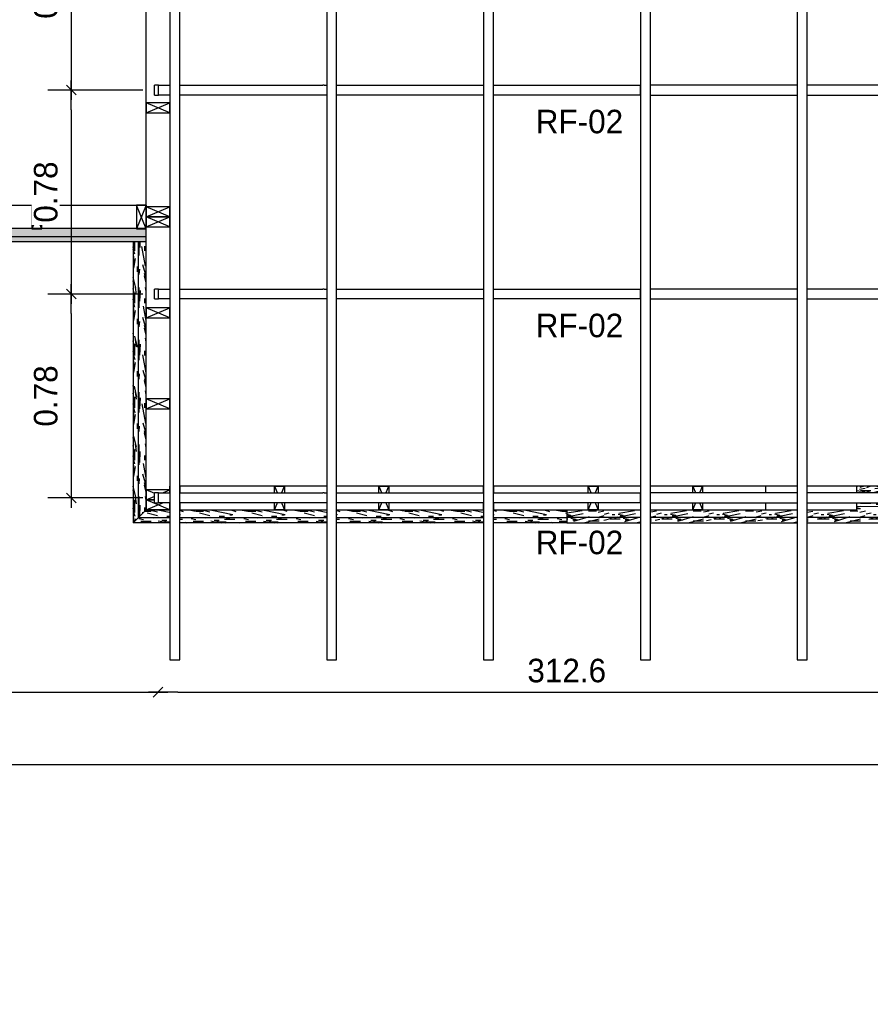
# Model space of a CAD drawing. Header units: millimetres. Extents: x 19458 to 19711, y 4351 to 4752.
# Tile 24 of 256: x 19518.96 to 19522.21, y 4513.9 to 4517.67. Entities that reach past the tile are written whole.
import ezdxf

# ---------------------------------------------------------------- set-up
doc = ezdxf.new("R2010")
doc.units = ezdxf.units.MM
doc.set_wipeout_variables(frame=1)
for name, color, linetype in [('0 @ 0.5', 7, 'Continuous'), ('ALFAJIAS', 3, 'Continuous'), ('BOTAGUAS', 8, 'Continuous'), ('CLAVADORES', 1, 'Continuous'), ('cotas', 1, 'Continuous'), ('cotas @ 400', 1, 'Continuous'), ('cotas @ 500', 1, 'Continuous'), ('PANELES PARED', 8, 'Continuous'), ('TEXTO @ 0.5', 2, 'Continuous')]:
    doc.layers.add(name, color=color, linetype=linetype)
doc.styles.add('century gothic', font='GOTHIC.TTF')
doc.styles.add('COTAS SMC', font='GOTHIC.TTF')
doc.dimstyles.new('ANOTATIVE 100 SMCONSTRUCCIONES', dxfattribs={"dimscale": 0, "dimtxt": 0.18, "dimasz": 0.15, "dimexe": 0.18, "dimexo": 0.09, "dimgap": 0.1, "dimtad": 1, "dimzin": 0, "dimdsep": 46, "dimtxsty": 'century gothic', "dimblk1": 'FLECHA1', "dimblk2": 'FLECHA1', "dimsah": 1, "dimcen": 0.18, "dimdle": 0.075, "dimclrd": 1, "dimclre": 1, "dimclrt": 2, "dimaunit": 1, "dimadec": 0, "dimazin": 0, "dimtfac": 0.75, "dimtix": 1, "dimtmove": 2, "dimatfit": 3, "dimfxl": 0.09, "dimtvp": 1.5, "dimtfill": 1, "dimtolj": 1, "dimtzin": 0, "dimarcsym": 0})
doc.dimstyles.new('ANOTATIVE CM SMCONSTRUCCIONES', dxfattribs={"dimscale": 0, "dimtxt": 0.18, "dimasz": 0.15, "dimexe": 0.18, "dimexo": 0.18, "dimgap": 0.07, "dimtad": 1, "dimdec": 1, "dimlfac": 100, "dimdsep": 46, "dimtxsty": 'century gothic', "dimblk1": 'FLECHA1', "dimblk2": 'FLECHA1', "dimsah": 1, "dimcen": 0.18, "dimdle": 0.075, "dimclrd": 1, "dimclre": 1, "dimclrt": 2, "dimaunit": 1, "dimadec": 0, "dimazin": 2, "dimtfac": 0.75, "dimtdec": 1, "dimtix": 1, "dimtmove": 2, "dimatfit": 3, "dimfxl": 0.09, "dimtvp": 1.5, "dimtfill": 1, "dimtolj": 1, "dimtzin": 0, "dimarcsym": 0})
doc.dimstyles.new('PIES SMCONSTRUCCIONES', dxfattribs={"dimscale": 0, "dimtxt": 0.18, "dimasz": 0.2, "dimexe": 0.18, "dimexo": 0, "dimgap": 0.1, "dimtad": 1, "dimdec": 0, "dimlfac": 39.370079, "dimzin": 0, "dimdsep": 46, "dimlunit": 4, "dimtxsty": 'COTAS SMC', "dimblk1": 'FLECHA1', "dimblk2": 'FLECHA1', "dimsah": 1, "dimcen": 0.2, "dimdle": 0.075, "dimclrd": 1, "dimclre": 1, "dimclrt": 2, "dimaunit": 1, "dimadec": 0, "dimazin": 0, "dimtfac": 0.75, "dimtdec": 0, "dimtix": 1, "dimtmove": 2, "dimatfit": 3, "dimfxl": 0.09, "dimtvp": 1.5, "dimtfill": 1, "dimtolj": 1, "dimtzin": 0, "dimarcsym": 0})
pattern_1 = [(0, (31.14303, 0.156), (0, 0.2), [0.04, -0.16]), (8.9726, (31.145034, 0.048), (1.200000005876, 0.199999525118), [0.0384708, -3.8086058]), (5.7105, (31.143034, 0.06), (1.800000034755, 0.19999710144), [0.0401996, -1.9697752]), (344.5779, (31.1430343, 0.12), (2.1999999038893, -0.5999974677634), [0.0601664, -5.9564754]), (353.6599, (31.147034, 0.186), (0.200000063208, 4.086e-07), [0.0362216, -1.7748552]), (345.0686, (31.153034, 0.072), (0.799999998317, -0.199999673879), [0.0310484, -3.0737864]), (348.6901, (31.083034, 0.188), (0.2000000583, 7.413e-08), [0.0815844, -0.9382194]), (5.7105, (31.145034, 0.03), (1.800000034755, 0.19999710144), [0.0200998, -1.989875]), (0, (31.14303, 0.114), (0, 0.2), [0.02, -0.18]), (0, (31.10303, 0.138), (0, 0.2), [0.06, -0.14]), (11.3099, (31.143034, 0.168), (0.79999995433, 0.19999948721), [0.020396, -0.9994078]), (2.7263, (31.123034, 0.094), (4.0000000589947, 0.1999992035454), [0.0420476, -4.1627116]), (352.4054, (31.133034, 0.088), (1.599999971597, -0.19999873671), [0.0302654, -2.9962834]), (0, (31.12303, 0.012), (0, 0.2), [0.04, -0.16]), (358.8309, (31.1030343, 0.002), (0.2000000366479, 1.5360345e-07), [0.0980204, -9.70402]), (0, (31.10303, 0.152), (0, 0.2), [0.02, -0.18]), (0, (31.12303, 0.168), (0, 0.2), [0.02, -0.18]), (0, (31.03303, 0.186), (0, 0.2), [0.03, -0.17]), (350.5377, (31.087034, 0.196), (0.200000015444, 7.752e-08), [0.0608276, -1.1557248]), (0, (31.02303, 0.196), (0, 0.2), [0.04, -0.16]), (0, (31.00103, 0.016), (0, 0.2), [0.022, -0.178]), (0, (31.10303, 0.026), (0, 0.2), [0.02, -0.18]), (0, (31.00103, 0.032), (0, 0.2), [0.042, -0.158]), (5.4403, (31.103034, 0.044), (1.9999999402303, 0.199998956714), [0.04219, -4.1768144]), (0, (31.10503, 0.06), (0, 0.2), [0.038, -0.162]), (0, (31.00103, 0.064), (0, 0.2), [0.022, -0.178]), (358.8309, (31.0250343, 0.096), (0.2000000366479, 1.5360345e-07), [0.0980204, -9.70402]), (0, (31.04303, 0.114), (0, 0.2), [0.02, -0.18]), (0, (31.02303, 0.12), (0, 0.2), [0.02, -0.18]), (0, (31.10303, 0.12), (0, 0.2), [0.04, -0.16]), (0, (31.06303, 0.124), (0, 0.2), [0.02, -0.18]), (0, (31.02303, 0.148), (0, 0.2), [0.04, -0.16]), (19.6538, (31.077034, 0.064), (2.200000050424, 0.79999891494), [0.0297322, -2.9434812]), (11.3099, (31.043034, 0.12), (0.79999995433, 0.19999948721), [0.020396, -0.9994078]), (11.3099, (31.123034, 0.11), (0.79999995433, 0.19999948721), [0.020396, -0.9994078]), (5.7105, (31.063034, 0.186), (1.800000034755, 0.19999710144), [0.0200998, -1.989875]), (349.6952, (31.001034, 0.2), (1.199999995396, -0.19999893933), [0.0223606, -2.213707]), (348.6901, (31.023034, 0.016), (0.2000000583, 7.413e-08), [0.020396, -0.9994078]), (90, (31.04303, 0.012), (-0.2, 1e-17), [0, -0.2]), (346.6076, (31.001034, 0.124), (3.400000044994, -0.7999939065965), [0.043174, -4.2742308]), (11.3099, (31.123034, 0.152), (0.79999995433, 0.19999948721), [0.020396, -0.9994078]), (10.3048, (31.123034, 0.026), (0.999999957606, 0.199999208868), [0.0223606, -2.213707]), (348.6901, (31.063034, 0.114), (0.2000000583, 7.413e-08), [0.020396, -0.9994078]), (348.6901, (31.083034, 0.124), (0.2000000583, 7.413e-08), [0.020396, -0.9994078]), (341.5651, (31.001034, 0.104), (0.19999995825, 2.3367e-07), [0.0252982, -0.6071572]), (345.9638, (31.023034, 0.172), (0.19999992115, 2.4875e-07), [0.0824622, -0.7421588]), (343.3008, (31.063034, 0.186), (1.399999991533, -0.39999874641), [0.0626418, -2.025419]), (0, (31.06303, 0.196), (0, 0.2), [0.024, -0.176]), (345.9638, (31.043034, 0.032), (0.19999992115, 2.4875e-07), [0.0824622, -0.7421588]), (345.9638, (31.023034, 0.046), (0.19999992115, 2.4875e-07), [0.0824622, -0.7421588]), (345.9638, (31.023034, 0.064), (0.19999992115, 2.4875e-07), [0.0824622, -0.7421588]), (349.6952, (31.001034, 0.152), (1.199999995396, -0.19999893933), [0.0223606, -2.213707]), (345.9638, (31.063034, 0.148), (0.19999992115, 2.4875e-07), [0.041231, -0.78339]), (349.6952, (31.001034, 0.088), (1.199999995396, -0.19999893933), [0.0223606, -2.213707]), (357.6141, (31.105034, 0.074), (0.199999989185, 2.452822e-07), [0.0480416, -4.756123]), (349.6952, (31.083034, 0.11), (1.199999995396, -0.19999893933), [0.0223606, -2.213707]), (12.5288, (31.105034, 0.106), (0.800000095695, 0.199999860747), [0.018439, -1.8254698]), (349.5626, (31.0010343, 0.078), (2.199999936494, -0.3999970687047), [0.0772788, -7.650591]), (351.8699, (31.077034, 0.064), (0.199999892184, -4.835e-08), [0.0282842, -1.3859292]), (4.7636, (31.023034, 0.084), (2.199999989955, 0.199998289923), [0.0481664, -2.3601524]), (0, (31.07103, 0.088), (0, 0.2), [0.062, -0.138]), (344.7449, (31.001034, 0.178), (0.799999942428, -0.199999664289), [0.0228036, -2.2575472]), (350.5377, (31.043034, 0.012), (0.200000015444, 7.752e-08), [0.0608276, -1.1557248]), (340.0169, (31.001034, 0.054), (0.599999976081, -0.19999986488), [0.0234094, -2.3175304]), (0, (31.16303, 0.172), (0, 0.2), [0.01, -0.19]), (0, (31.16303, 0.084), (0, 0.2), [0.02, -0.18]), (11.3099, (31.163034, 0.012), (0.79999995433, 0.19999948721), [0.020396, -0.9994078]), (0, (31.16503, 0.032), (0, 0.2), [0.036, -0.164]), (343.3008, (31.163034, 0.138), (1.399999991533, -0.39999874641), [0.0208806, -2.0671802]), (348.0207, (31.1650343, 0.096), (3.7999999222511, -0.8002195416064), [0.0368014, -6.7101288]), (90, (31.16303, 0.012), (-0.2, 1e-17), [0, -0.2]), (0, (31.18303, 0.016), (0, 0.2), [0.018, -0.182]), (0, (31.18303, 0.054), (0, 0.2), [0.018, -0.182]), (0, (31.18303, 0.064), (0, 0.2), [0.018, -0.182]), (336.0376, (31.183034, 0.132), (1.400000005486, -0.599997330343), [0.0196978, -1.9500724]), (348.5163, (31.1830343, 0.156), (0.99999999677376, -0.2000310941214), [0.0183676, -13.043105]), (341.5651, (31.183034, 0.084), (0.19999995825, 2.3367e-07), [0.0189736, -0.6134816]), (347.4712, (31.183034, 0.182), (1.000000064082, -0.19999992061), [0.018439, -1.8254698])]

# ---------------------------------------------------------------- blocks, each defined once
blk = doc.blocks.new('FLECHA1')
at = {"color": 4}
blk.add_line((-0.246176, -0.248081), (0.248081, 0.25), dxfattribs=at)
at = {"color": 1}
blk.add_line((-1, 0), (0.496162, 0), dxfattribs=at)
blk = doc.blocks.new('*D509')
at = {"layer": 'cotas', "color": 1, "lineweight": -2, "transparency": 16777216}
for p, q in [((19614.326, 4625.8448), (19614.326, 4700.8448)), ((19570.9836, 4550.8448), (19524.326, 4550.8448)), ((19614.326, 4548.4298), (19614.326, 4550.8448)), ((19570.5339, 4548.4298), (19524.326, 4548.4298)), ((19614.326, 4473.4298), (19614.326, 4398.4298))]:
    blk.add_line(p, q, dxfattribs=at)
at = {"layer": 'Defpoints', "color": 0, "transparency": 16777216}
for p in [(19614.326, 4550.8448), (19615.9836, 4550.8448), (19615.5339, 4548.4298)]:
    blk.add_point(p, dxfattribs=at)
at = {"layer": 'cotas', "color": 1, "lineweight": -2, "transparency": 16777216, "xscale": 75, "yscale": 75, "zscale": 75}
for p, rotation in [((19614.326, 4550.8448), 270), ((19614.326, 4548.4298), 90)]:
    blk.add_blockref('FLECHA1', p, dxfattribs=dict(at, rotation=rotation))
at = {"layer": 'cotas', "color": 2, "transparency": 16777216, "insert": (19517.3376, 4549.6373), "char_height": 90, "attachment_point": 5, "rotation": 90, "style": 'century gothic', "bg_fill": 3, "box_fill_scale": 1.1, "bg_fill_color": 256, "bg_fill_true_color": 13158600, "bg_fill_transparency": 0}
blk.add_mtext('\\A1;2.42', dxfattribs=at)
blk = doc.blocks.new('*D561')
at = {"layer": 'cotas', "color": 1, "lineweight": -2, "transparency": 16777216}
for p, q in [((19614.326, 4610.8448), (19614.326, 4670.8448)), ((19579.9836, 4550.8448), (19542.326, 4550.8448)), ((19614.326, 4548.4298), (19614.326, 4550.8448)), ((19579.5339, 4548.4298), (19542.326, 4548.4298)), ((19614.326, 4488.4298), (19614.326, 4428.4298))]:
    blk.add_line(p, q, dxfattribs=at)
at = {"layer": 'Defpoints', "color": 0, "transparency": 16777216}
for p in [(19614.326, 4550.8448), (19615.9836, 4550.8448), (19615.5339, 4548.4298)]:
    blk.add_point(p, dxfattribs=at)
at = {"layer": 'cotas', "color": 1, "lineweight": -2, "transparency": 16777216, "xscale": 60, "yscale": 60, "zscale": 60}
for p, rotation in [((19614.326, 4550.8448), 270), ((19614.326, 4548.4298), 90)]:
    blk.add_blockref('FLECHA1', p, dxfattribs=dict(at, rotation=rotation))
at = {"layer": 'cotas', "color": 2, "transparency": 16777216, "insert": (19536.7353, 4549.6373), "char_height": 72, "attachment_point": 5, "rotation": 90, "style": 'century gothic', "bg_fill": 3, "box_fill_scale": 1.1, "bg_fill_color": 256, "bg_fill_true_color": 13158600, "bg_fill_transparency": 0}
blk.add_mtext('\\A1;2.42', dxfattribs=at)
blk = doc.blocks.new('*D564')
at = {"layer": 'cotas', "color": 1, "lineweight": -2, "transparency": 16777216}
for p, q in [((19620.0128, 4651.7533), (19620.0128, 4751.7533)), ((19620.4168, 4551.7533), (19530.0128, 4551.7533)), ((19620.0128, 4550.5333), (19620.0128, 4551.7533)), ((19620.4168, 4550.5333), (19530.0128, 4550.5333)), ((19620.0128, 4450.5333), (19620.0128, 4350.5333))]:
    blk.add_line(p, q, dxfattribs=at)
at = {"layer": 'Defpoints', "color": 0, "transparency": 16777216}
for p in [(19620.0128, 4551.7533), (19620.4168, 4551.7533), (19620.4168, 4550.5333)]:
    blk.add_point(p, dxfattribs=at)
at = {"layer": 'cotas', "color": 1, "lineweight": -2, "transparency": 16777216, "xscale": 100, "yscale": 100, "zscale": 100}
for p, rotation in [((19620.0128, 4551.7533), 270), ((19620.0128, 4550.5333), 90)]:
    blk.add_blockref('FLECHA1', p, dxfattribs=dict(at, rotation=rotation))
at = {"layer": 'cotas', "color": 2, "transparency": 16777216, "insert": (19523.8809, 4551.1433), "char_height": 90, "attachment_point": 5, "rotation": 90, "style": 'COTAS SMC', "bg_fill": 3, "box_fill_scale": 1.1, "bg_fill_color": 256, "bg_fill_true_color": 13158600, "bg_fill_transparency": 0}
blk.add_mtext("\\A1;4'", dxfattribs=at)
blk = doc.blocks.new('*D614')
at = {"layer": 'cotas', "color": 1, "lineweight": -2, "transparency": 16777216}
for p, q in [((19620.0128, 4631.7533), (19620.0128, 4711.7533)), ((19620.4168, 4551.7533), (19548.0128, 4551.7533)), ((19620.0128, 4550.5333), (19620.0128, 4551.7533)), ((19620.4168, 4550.5333), (19548.0128, 4550.5333)), ((19620.0128, 4470.5333), (19620.0128, 4390.5333))]:
    blk.add_line(p, q, dxfattribs=at)
at = {"layer": 'Defpoints', "color": 0, "transparency": 16777216}
for p in [(19620.0128, 4551.7533), (19620.4168, 4551.7533), (19620.4168, 4550.5333)]:
    blk.add_point(p, dxfattribs=at)
at = {"layer": 'cotas', "color": 1, "lineweight": -2, "transparency": 16777216, "xscale": 80, "yscale": 80, "zscale": 80}
for p, rotation in [((19620.0128, 4551.7533), 270), ((19620.0128, 4550.5333), 90)]:
    blk.add_blockref('FLECHA1', p, dxfattribs=dict(at, rotation=rotation))
at = {"layer": 'cotas', "color": 2, "transparency": 16777216, "insert": (19543.1073, 4551.1433), "char_height": 72, "attachment_point": 5, "rotation": 90, "style": 'COTAS SMC', "bg_fill": 3, "box_fill_scale": 1.1, "bg_fill_color": 256, "bg_fill_true_color": 13158600, "bg_fill_transparency": 0}
blk.add_mtext("\\A1;4'", dxfattribs=at)
blk = doc.blocks.new('B02')
blk.add_wipeout([(19443.983, 4515.7425), (19444.123, 4515.8825), (19445.6411, 4515.8825), (19445.6411, 4515.7425)]).dxf.layer = 'BOTAGUAS'
at = {"layer": 'BOTAGUAS'}
h = blk.add_hatch(dxfattribs=at)
h.set_pattern_fill('MADERA_03', color=250, scale=0.2, pattern_type=2)
h.set_pattern_definition(pattern_1)
h.paths.add_polyline_path([(19443.983, 4515.7425), (19444.123, 4515.8825), (19445.6411, 4515.8825), (19445.6411, 4515.7425)])
blk.add_line((19444.003, 4515.7625), (19445.6411, 4515.7625), dxfattribs=at)
blk.add_lwpolyline([(19443.983, 4515.7425), (19444.123, 4515.8825), (19445.6411, 4515.8825), (19445.6411, 4515.7425)], close=True, dxfattribs=at)
blk = doc.blocks.new('B03')
blk.add_wipeout([(19447.2492, 4516.8675), (19447.2992, 4516.8675), (19447.2992, 4515.7425), (19447.1592, 4515.8825), (19447.1592, 4516.9125), (19447.2492, 4516.9125)]).dxf.layer = 'BOTAGUAS'
at = {"layer": 'BOTAGUAS'}
h = blk.add_hatch(dxfattribs=at)
h.set_pattern_fill('MADERA_03', color=250, scale=0.2, angle=90, pattern_type=2)
h.set_pattern_definition([(90, (12.65866, 0.142), (-0.2, 1e-17), [0.04, -0.16]), (98.9726, (12.766661, 0.144), (-0.199999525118, 1.200000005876), [0.0384708, -3.8086058]), (95.7105, (12.754661, 0.142), (-0.19999710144, 1.800000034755), [0.0401996, -1.9697752]), (74.5779, (12.694661, 0.142), (0.5999974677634, 2.1999999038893), [0.0601664, -5.9564754]), (83.6599, (12.62866, 0.146), (-4.086e-07, 0.200000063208), [0.0362216, -1.7748552]), (75.0686, (12.742661, 0.152), (0.199999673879, 0.799999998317), [0.0310484, -3.0737864]), (78.6901, (12.62666, 0.082), (-7.413e-08, 0.2000000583), [0.0815844, -0.9382194]), (95.7105, (12.784661, 0.144), (-0.19999710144, 1.800000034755), [0.0200998, -1.989875]), (90, (12.70066, 0.142), (-0.2, 1e-17), [0.02, -0.18]), (90, (12.67666, 0.102), (-0.2, 1e-17), [0.06, -0.14]), (101.3099, (12.64666, 0.142), (-0.19999948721, 0.79999995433), [0.020396, -0.9994078]), (92.7263, (12.720661, 0.122), (-0.1999992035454, 4.0000000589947), [0.0420476, -4.1627116]), (82.4054, (12.726661, 0.132), (0.19999873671, 1.599999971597), [0.0302654, -2.9962834]), (90, (12.80266, 0.122), (-0.2, 1e-17), [0.04, -0.16]), (88.8309, (12.812661, 0.102), (-1.5360345e-07, 0.2000000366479), [0.0980204, -9.70402]), (90, (12.66266, 0.102), (-0.2, 1e-17), [0.02, -0.18]), (90, (12.64666, 0.122), (-0.2, 1e-17), [0.02, -0.18]), (90, (12.62866, 0.032), (-0.2, 1e-17), [0.03, -0.17]), (80.5377, (12.61866, 0.086), (-7.752e-08, 0.200000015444), [0.0608276, -1.1557248]), (90, (12.61866, 0.022), (-0.2, 1e-17), [0.04, -0.16]), (90, (12.79866, 1e-18), (-0.2, 1e-17), [0.022, -0.178]), (90, (12.78866, 0.102), (-0.2, 1e-17), [0.02, -0.18]), (90, (12.78266, 2e-18), (-0.2, 1e-17), [0.042, -0.158]), (95.4403, (12.770661, 0.102), (-0.199998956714, 1.9999999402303), [0.04219, -4.1768144]), (90, (12.75466, 0.104), (-0.2, 1e-17), [0.038, -0.162]), (90, (12.75066, 4e-18), (-0.2, 1e-17), [0.022, -0.178]), (88.8309, (12.718661, 0.024), (-1.5360345e-07, 0.2000000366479), [0.0980204, -9.70402]), (90, (12.70066, 0.042), (-0.2, 1e-17), [0.02, -0.18]), (90, (12.69466, 0.022), (-0.2, 1e-17), [0.02, -0.18]), (90, (12.69466, 0.102), (-0.2, 1e-17), [0.04, -0.16]), (90, (12.69066, 0.062), (-0.2, 1e-17), [0.02, -0.18]), (90, (12.66666, 0.022), (-0.2, 1e-17), [0.04, -0.16]), (109.6538, (12.750661, 0.076), (-0.79999891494, 2.200000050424), [0.0297322, -2.9434812]), (101.3099, (12.69466, 0.042), (-0.19999948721, 0.79999995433), [0.020396, -0.9994078]), (101.3099, (12.70466, 0.122), (-0.19999948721, 0.79999995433), [0.020396, -0.9994078]), (95.7105, (12.628661, 0.062), (-0.19999710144, 1.800000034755), [0.0200998, -1.989875]), (79.6952, (12.614661, 1e-17), (0.19999893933, 1.199999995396), [0.0223606, -2.213707]), (78.6901, (12.79866, 0.022), (-7.413e-08, 0.2000000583), [0.020396, -0.9994078]), (180, (12.80266, 0.042), (-2e-17, -0.2), [0, -0.2]), (76.6076, (12.690661, 8e-18), (0.7999939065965, 3.400000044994), [0.043174, -4.2742308]), (101.3099, (12.66266, 0.122), (-0.19999948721, 0.79999995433), [0.020396, -0.9994078]), (100.3048, (12.788661, 0.122), (-0.199999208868, 0.999999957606), [0.0223606, -2.213707]), (78.6901, (12.70066, 0.062), (-7.413e-08, 0.2000000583), [0.020396, -0.9994078]), (78.6901, (12.69066, 0.082), (-7.413e-08, 0.2000000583), [0.020396, -0.9994078]), (71.5651, (12.71066, 6e-18), (-2.3367e-07, 0.19999995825), [0.0252982, -0.6071572]), (75.9638, (12.64266, 0.022), (-2.4875e-07, 0.19999992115), [0.0824622, -0.7421588]), (73.3008, (12.628661, 0.062), (0.39999874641, 1.399999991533), [0.0626418, -2.025419]), (90, (12.61866, 0.062), (-0.2, 1e-17), [0.024, -0.176]), (75.9638, (12.78266, 0.042), (-2.4875e-07, 0.19999992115), [0.0824622, -0.7421588]), (75.9638, (12.76866, 0.022), (-2.4875e-07, 0.19999992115), [0.0824622, -0.7421588]), (75.9638, (12.75066, 0.022), (-2.4875e-07, 0.19999992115), [0.0824622, -0.7421588]), (79.6952, (12.662661, 9e-18), (0.19999893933, 1.199999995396), [0.0223606, -2.213707]), (75.9638, (12.66666, 0.062), (-2.4875e-07, 0.19999992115), [0.041231, -0.78339]), (79.6952, (12.726661, 5e-18), (0.19999893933, 1.199999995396), [0.0223606, -2.213707]), (87.6141, (12.740661, 0.104), (-2.452822e-07, 0.199999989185), [0.0480416, -4.756123]), (79.6952, (12.704661, 0.082), (0.19999893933, 1.199999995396), [0.0223606, -2.213707]), (102.5288, (12.70866, 0.104), (-0.199999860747, 0.800000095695), [0.018439, -1.8254698]), (79.5626, (12.736661, 5e-18), (0.3999970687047, 2.199999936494), [0.0772788, -7.650591]), (81.8699, (12.75066, 0.076), (4.835e-08, 0.199999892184), [0.0282842, -1.3859292]), (94.7636, (12.730661, 0.022), (-0.199998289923, 2.199999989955), [0.0481664, -2.3601524]), (90, (12.72666, 0.07), (-0.2, 1e-17), [0.062, -0.138]), (74.7449, (12.636661, 1e-17), (0.199999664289, 0.799999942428), [0.0228036, -2.2575472]), (80.5377, (12.80266, 0.042), (-7.752e-08, 0.200000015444), [0.0608276, -1.1557248]), (70.0169, (12.760661, 3e-18), (0.19999986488, 0.599999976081), [0.0234094, -2.3175304]), (90, (12.64266, 0.162), (-0.2, 1e-17), [0.01, -0.19]), (90, (12.73066, 0.162), (-0.2, 1e-17), [0.02, -0.18]), (101.3099, (12.80266, 0.162), (-0.19999948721, 0.79999995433), [0.020396, -0.9994078]), (90, (12.78266, 0.164), (-0.2, 1e-17), [0.036, -0.164]), (73.3008, (12.676661, 0.162), (0.39999874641, 1.399999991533), [0.0208806, -2.0671802]), (78.0207, (12.718661, 0.164), (0.8002195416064, 3.7999999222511), [0.0368014, -6.7101288]), (180, (12.80266, 0.162), (-2e-17, -0.2), [0, -0.2]), (90, (12.79866, 0.182), (-0.2, 1e-17), [0.018, -0.182]), (90, (12.76066, 0.182), (-0.2, 1e-17), [0.018, -0.182]), (90, (12.75066, 0.182), (-0.2, 1e-17), [0.018, -0.182]), (66.0376, (12.682661, 0.182), (0.599997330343, 1.400000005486), [0.0196978, -1.9500724]), (78.5163, (12.658661, 0.182), (0.2000310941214, 0.99999999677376), [0.0183676, -13.043105]), (71.5651, (12.73066, 0.182), (-2.3367e-07, 0.19999995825), [0.0189736, -0.6134816]), (77.4712, (12.63266, 0.182), (0.19999992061, 1.000000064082), [0.018439, -1.8254698])])
h.paths.add_polyline_path([(19447.2492, 4516.8675), (19447.2992, 4516.8675), (19447.2992, 4515.7425), (19447.1592, 4515.8825), (19447.1592, 4516.9125), (19447.2492, 4516.9125)])
blk.add_line((19447.2792, 4515.7625), (19447.2792, 4516.8675), dxfattribs=at)
blk.add_lwpolyline([(19447.2492, 4516.8675), (19447.2992, 4516.8675), (19447.2992, 4515.7425), (19447.1592, 4515.8825), (19447.1592, 4516.9125), (19447.2492, 4516.9125)], close=True, dxfattribs=at)
blk = doc.blocks.new('*D772')
at = {"color": 1, "lineweight": -2, "transparency": 16777216}
for p, q in [((19517.2021, 4515.0994), (19517.2021, 4515.0046)), ((19517.2771, 4515.0946), (19519.4146, 4515.0946))]:
    blk.add_line(p, q, dxfattribs=at)
at = {"layer": 'Defpoints', "color": 0, "transparency": 16777216}
for p in [(19517.2021, 4515.1894), (19519.4896, 4515.0946), (19519.4896, 4515.0946)]:
    blk.add_point(p, dxfattribs=at)
at = {"color": 1, "lineweight": -2, "transparency": 16777216, "xscale": 0.075, "yscale": 0.075, "zscale": 0.075, "rotation": 180}
blk.add_blockref('FLECHA1', (19517.2021, 4515.0946), dxfattribs=at)
at = {"color": 1, "lineweight": -2, "transparency": 16777216, "xscale": 0.075, "yscale": 0.075, "zscale": 0.075}
blk.add_blockref('FLECHA1', (19519.4896, 4515.0946), dxfattribs=at)
at = {"color": 2, "transparency": 16777216, "insert": (19518.3458, 4515.1768), "char_height": 0.09, "attachment_point": 5, "style": 'century gothic', "bg_fill": 3, "box_fill_scale": 1.1, "bg_fill_color": 256, "bg_fill_true_color": 13158600, "bg_fill_transparency": 0}
blk.add_mtext('\\A1;228.8', dxfattribs=at)
blk = doc.blocks.new('*D773')
at = {"color": 1, "lineweight": -2, "transparency": 16777216}
for p, q in [((19522.6158, 4515.1169), (19522.6158, 4515.0046)), ((19519.5646, 4515.0946), (19522.5408, 4515.0946))]:
    blk.add_line(p, q, dxfattribs=at)
at = {"layer": 'Defpoints', "color": 0, "transparency": 16777216}
for p in [(19522.6158, 4515.2069), (19519.4896, 4515.0946), (19522.6158, 4515.0946)]:
    blk.add_point(p, dxfattribs=at)
at = {"color": 1, "lineweight": -2, "transparency": 16777216, "xscale": 0.075, "yscale": 0.075, "zscale": 0.075, "rotation": 180}
blk.add_blockref('FLECHA1', (19519.4896, 4515.0946), dxfattribs=at)
at = {"color": 1, "lineweight": -2, "transparency": 16777216, "xscale": 0.075, "yscale": 0.075, "zscale": 0.075}
blk.add_blockref('FLECHA1', (19522.6158, 4515.0946), dxfattribs=at)
at = {"color": 2, "transparency": 16777216, "insert": (19521.0527, 4515.1768), "char_height": 0.09, "attachment_point": 5, "style": 'century gothic', "bg_fill": 3, "box_fill_scale": 1.1, "bg_fill_color": 256, "bg_fill_true_color": 13158600, "bg_fill_transparency": 0}
blk.add_mtext('\\A1;312.6', dxfattribs=at)
blk = doc.blocks.new('*D774')
at = {"color": 1, "lineweight": -2, "transparency": 16777216}
for p, q in [((19522.6158, 4515.1494), (19522.6158, 4514.7279)), ((19512.4259, 4515.0891), (19512.4259, 4514.7279)), ((19512.5009, 4514.8179), (19522.5408, 4514.8179))]:
    blk.add_line(p, q, dxfattribs=at)
at = {"layer": 'Defpoints', "color": 0, "transparency": 16777216}
for p in [(19522.6158, 4515.2394), (19512.4259, 4515.1791), (19522.6158, 4514.8179)]:
    blk.add_point(p, dxfattribs=at)
at = {"color": 1, "lineweight": -2, "transparency": 16777216, "xscale": 0.075, "yscale": 0.075, "zscale": 0.075, "rotation": 180}
blk.add_blockref('FLECHA1', (19512.4259, 4514.8179), dxfattribs=at)
at = {"color": 1, "lineweight": -2, "transparency": 16777216, "xscale": 0.075, "yscale": 0.075, "zscale": 0.075}
blk.add_blockref('FLECHA1', (19522.6158, 4514.8179), dxfattribs=at)
at = {"color": 2, "transparency": 16777216, "insert": (19517.5209, 4514.9001), "char_height": 0.09, "attachment_point": 5, "style": 'century gothic', "bg_fill": 3, "box_fill_scale": 1.1, "bg_fill_color": 256, "bg_fill_true_color": 13158600, "bg_fill_transparency": 0}
blk.add_mtext('\\A1;1019', dxfattribs=at)
blk = doc.blocks.new('PZ1')
at = {"layer": 'PANELES PARED'}
for p, q in [((19503.9863, 4507.8495), (19504.0243, 4507.7595)), ((19503.9863, 4507.7595), (19504.0243, 4507.8495))]:
    blk.add_line(p, q, dxfattribs=at)
blk.add_lwpolyline([(19503.9863, 4507.7595), (19504.0243, 4507.7595), (19504.0243, 4507.8495), (19503.9863, 4507.8495)], close=True, dxfattribs=at)
blk = doc.blocks.new('20')
blk.add_wipeout([(19522.8362, 4517.8221), (19525.6612, 4517.8221), (19525.6612, 4517.7321), (19522.8362, 4517.7321)]).dxf.layer = 'PANELES PARED'
at = {"layer": 'PANELES PARED'}
blk.add_lwpolyline([(19522.8362, 4517.8221), (19525.6612, 4517.8221), (19525.6612, 4517.7321), (19522.8362, 4517.7321)], close=True, dxfattribs=at)
for p in [(18.8499, 9.9726), (19.248, 9.9726), (19.6462, 9.9726), (20.0443, 9.9726), (20.4425, 9.9726), (20.8406, 9.9726), (21.2388, 9.9726), (21.6369, 9.9726)]:
    blk.add_blockref('PZ1', p)
blk = doc.blocks.new('B08')
blk.add_wipeout([(19476.2108, 4516.8175), (19476.2108, 4516.9575), (19474.2871, 4516.9575), (19474.2871, 4516.8175)]).dxf.layer = 'BOTAGUAS'
at = {"layer": 'BOTAGUAS'}
h = blk.add_hatch(dxfattribs=at)
h.set_pattern_fill('MADERA_03', color=250, scale=0.2, pattern_type=2)
h.set_pattern_definition(pattern_1)
h.paths.add_polyline_path([(19476.2108, 4516.8175), (19476.2108, 4516.9575), (19474.2871, 4516.9575), (19474.2871, 4516.8175)])
blk.add_line((19476.2108, 4516.8375), (19474.2871, 4516.8375), dxfattribs=at)
blk.add_lwpolyline([(19476.2108, 4516.8175), (19476.2108, 4516.9575), (19474.2871, 4516.9575), (19474.2871, 4516.8175)], close=True, dxfattribs=at)
blk = doc.blocks.new('NJMH')
blk.add_wipeout([(19505.5924, 4524.6077), (19508.829, 4524.6077), (19508.829, 4524.5177), (19505.5924, 4524.5177)]).dxf.layer = 'PANELES PARED'
at = {"layer": 'PANELES PARED'}
blk.add_line((19508.4796, 4524.5177), (19508.4796, 4524.6077), dxfattribs=at)
blk.add_lwpolyline([(19505.5924, 4524.6077), (19508.829, 4524.6077), (19508.829, 4524.5177), (19505.5924, 4524.5177)], close=True, dxfattribs=at)
for p in [(1.6061, 16.7583), (2.0061, 16.7583), (2.4061, 16.7583), (2.8061, 16.7583), (3.2061, 16.7583), (3.6061, 16.7583)]:
    blk.add_blockref('PZ1', p)
blk = doc.blocks.new('NJM')
blk.add_wipeout([(19518.5768, 4524.9852), (19519.6967, 4524.9852), (19519.6967, 4524.8952), (19518.5768, 4524.8952)]).dxf.layer = 'PANELES PARED'
at = {"layer": 'PANELES PARED'}
blk.add_lwpolyline([(19518.5768, 4524.9852), (19519.6967, 4524.9852), (19519.6967, 4524.8952), (19518.5768, 4524.8952)], close=True, dxfattribs=at)
for p in [(14.5905, 17.1357), (14.6285, 17.1357), (14.9765, 17.1357), (15.3245, 17.1357), (15.6725, 17.1357)]:
    blk.add_blockref('PZ1', p)
blk = doc.blocks.new('MJKU')
blk.add_wipeout([(19510.829, 4524.6077), (19513.4568, 4524.6077), (19513.4568, 4524.5177), (19510.829, 4524.5177)]).dxf.layer = 'PANELES PARED'
at = {"layer": 'PANELES PARED'}
blk.add_line((19513.1074, 4524.5177), (19513.1074, 4524.6077), dxfattribs=at)
blk.add_lwpolyline([(19510.829, 4524.6077), (19513.4568, 4524.6077), (19513.4568, 4524.5177), (19510.829, 4524.5177)], close=True, dxfattribs=at)
for p in [(6.8427, 16.7583), (7.2427, 16.7583), (7.6427, 16.7583), (8.0427, 16.7583), (8.4427, 16.7583), (8.8427, 16.7583)]:
    blk.add_blockref('PZ1', p)
blk = doc.blocks.new('RF02')
at = {"color": 2}
blk.add_wipeout([(19523.2101, 4522.5007), (19523.2101, 4522.4627), (19526.9945, 4522.4627), (19526.9945, 4522.5007)], dxfattribs=at).dxf.layer = 'ALFAJIAS'
at = {"layer": 'ALFAJIAS', "color": 2}
for p, q in [((19523.2101, 4522.4627), (19523.2101, 4522.5007)), ((19523.2253, 4522.5007), (19523.2101, 4522.5007)), ((19523.2253, 4522.4627), (19523.2253, 4522.5007)), ((19523.2253, 4522.5007), (19523.8532, 4522.5007)), ((19523.8586, 4522.5007), (19523.8532, 4522.5007)), ((19523.8586, 4522.5007), (19525.067, 4522.5007)), ((19525.067, 4522.5007), (19525.067, 4522.4627)), ((19526.9945, 4522.5007), (19525.067, 4522.5007)), ((19526.9945, 4522.4627), (19526.9945, 4522.5007)), ((19523.2101, 4522.4627), (19523.2253, 4522.4627)), ((19523.8532, 4522.4627), (19523.2253, 4522.4627)), ((19523.8586, 4522.4627), (19523.8532, 4522.4627)), ((19525.067, 4522.4627), (19523.8586, 4522.4627)), ((19525.067, 4522.4627), (19526.9945, 4522.4627))]:
    blk.add_line(p, q, dxfattribs=at)
blk = doc.blocks.new('CL03')
blk.add_wipeout([(19519.5346, 4515.2185), (19519.5726, 4515.2185), (19519.5726, 4518.1775), (19519.5346, 4518.1775)]).dxf.layer = 'CLAVADORES'
at = {"layer": 'CLAVADORES'}
blk.add_lwpolyline([(19519.5346, 4515.2185), (19519.5726, 4515.2185), (19519.5726, 4518.1775), (19519.5346, 4518.1775)], close=True, dxfattribs=at)
blk = doc.blocks.new('*D791')
at = {"color": 1, "lineweight": -2, "transparency": 16777216}
for p, q in [((19519.4314, 4518.1775), (19519.0676, 4518.1775)), ((19519.1576, 4518.1025), (19519.1576, 4517.4725)), ((19519.4314, 4517.3975), (19519.0676, 4517.3975))]:
    blk.add_line(p, q, dxfattribs=at)
at = {"layer": 'Defpoints', "color": 0, "transparency": 16777216}
for p in [(19519.4764, 4518.1775), (19519.1576, 4517.3975), (19519.4764, 4517.3975)]:
    blk.add_point(p, dxfattribs=at)
at = {"color": 1, "lineweight": -2, "transparency": 16777216, "xscale": 0.075, "yscale": 0.075, "zscale": 0.075}
for p, rotation in [((19519.1576, 4518.1775), 90), ((19519.1576, 4517.3975), 270)]:
    blk.add_blockref('FLECHA1', p, dxfattribs=dict(at, rotation=rotation))
at = {"color": 2, "transparency": 16777216, "insert": (19519.0603, 4517.7875), "char_height": 0.09, "attachment_point": 5, "rotation": 90, "style": 'century gothic', "bg_fill": 3, "box_fill_scale": 1.1, "bg_fill_color": 256, "bg_fill_true_color": 13158600, "bg_fill_transparency": 0}
blk.add_mtext('\\A1;0.78', dxfattribs=at)
blk = doc.blocks.new('*D792')
at = {"color": 1, "lineweight": -2, "transparency": 16777216}
for p, q in [((19519.4314, 4517.3975), (19519.0676, 4517.3975)), ((19519.1576, 4517.3225), (19519.1576, 4516.6925)), ((19519.4314, 4516.6175), (19519.0676, 4516.6175))]:
    blk.add_line(p, q, dxfattribs=at)
at = {"layer": 'Defpoints', "color": 0, "transparency": 16777216}
for p in [(19519.4764, 4517.3975), (19519.1576, 4516.6175), (19519.4764, 4516.6175)]:
    blk.add_point(p, dxfattribs=at)
at = {"color": 1, "lineweight": -2, "transparency": 16777216, "xscale": 0.075, "yscale": 0.075, "zscale": 0.075}
for p, rotation in [((19519.1576, 4517.3975), 90), ((19519.1576, 4516.6175), 270)]:
    blk.add_blockref('FLECHA1', p, dxfattribs=dict(at, rotation=rotation))
at = {"color": 2, "transparency": 16777216, "insert": (19519.0603, 4517.0075), "char_height": 0.09, "attachment_point": 5, "rotation": 90, "style": 'century gothic', "bg_fill": 3, "box_fill_scale": 1.1, "bg_fill_color": 256, "bg_fill_true_color": 13158600, "bg_fill_transparency": 0}
blk.add_mtext('\\A1;0.78', dxfattribs=at)
blk = doc.blocks.new('*D793')
at = {"color": 1, "lineweight": -2, "transparency": 16777216}
for p, q in [((19519.4314, 4516.6175), (19519.0676, 4516.6175)), ((19519.1576, 4516.5425), (19519.1576, 4515.9125)), ((19519.4314, 4515.8375), (19519.0676, 4515.8375))]:
    blk.add_line(p, q, dxfattribs=at)
at = {"layer": 'Defpoints', "color": 0, "transparency": 16777216}
for p in [(19519.4764, 4516.6175), (19519.1576, 4515.8375), (19519.4764, 4515.8375)]:
    blk.add_point(p, dxfattribs=at)
at = {"color": 1, "lineweight": -2, "transparency": 16777216, "xscale": 0.075, "yscale": 0.075, "zscale": 0.075}
for p, rotation in [((19519.1576, 4516.6175), 90), ((19519.1576, 4515.8375), 270)]:
    blk.add_blockref('FLECHA1', p, dxfattribs=dict(at, rotation=rotation))
at = {"color": 2, "transparency": 16777216, "insert": (19519.0603, 4516.2275), "char_height": 0.09, "attachment_point": 5, "rotation": 90, "style": 'century gothic', "bg_fill": 3, "box_fill_scale": 1.1, "bg_fill_color": 256, "bg_fill_true_color": 13158600, "bg_fill_transparency": 0}
blk.add_mtext('\\A1;0.78', dxfattribs=at)
blk = doc.blocks.new('*U796')
at = {"layer": 'cotas @ 500'}
dim = blk.add_linear_dim(base=(19614.3260382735, 4550.8448237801), p1=(19615.5338597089, 4548.4298237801), p2=(19615.9836080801, 4550.8448237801), angle=90, dimstyle='ANOTATIVE 100 SMCONSTRUCCIONES', override={"dimscale": 500, "dimtix": 1, "dimtofl": 1, "dimtmove": 1, "dimatfit": 1}, dxfattribs=at)
dim.commit()
dim.dimension.update_dxf_attribs({"geometry": '*D509', "text_midpoint": (19517.3375950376, 4549.6373237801)})
at = {"layer": 'cotas @ 400'}
dim = blk.add_linear_dim(base=(19614.3260382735, 4550.8448237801), p1=(19615.5338597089, 4548.4298237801), p2=(19615.9836080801, 4550.8448237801), angle=90, dimstyle='ANOTATIVE 100 SMCONSTRUCCIONES', override={"dimscale": 400, "dimtix": 1, "dimtofl": 1, "dimtmove": 1, "dimatfit": 1}, dxfattribs=at)
dim.commit()
dim.dimension.update_dxf_attribs({"geometry": '*D561', "text_midpoint": (19536.7352836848, 4549.6373237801)})
blk = doc.blocks.new('*U798')
at = {"layer": 'cotas @ 500'}
dim = blk.add_linear_dim(base=(19620.0128, 4551.7533), p1=(19620.4168, 4550.5333), p2=(19620.4168, 4551.7533), angle=90, dimstyle='PIES SMCONSTRUCCIONES', override={"dimscale": 500, "dimtix": 1, "dimtofl": 1, "dimtmove": 2, "dimatfit": 3}, dxfattribs=at)
dim.commit()
dim.dimension.update_dxf_attribs({"geometry": '*D564', "text_midpoint": (19523.8809, 4551.1433)})
at = {"layer": 'cotas @ 400'}
dim = blk.add_linear_dim(base=(19620.0128, 4551.7533), p1=(19620.4168, 4550.5333), p2=(19620.4168, 4551.7533), angle=90, dimstyle='PIES SMCONSTRUCCIONES', override={"dimscale": 400, "dimtix": 1, "dimtofl": 1, "dimtmove": 2, "dimatfit": 3}, dxfattribs=at)
dim.commit()
dim.dimension.update_dxf_attribs({"geometry": '*D614', "text_midpoint": (19543.1073, 4551.1433)})

msp = doc.modelspace()

# ---------------------------------------------------------------- block references
at = {"layer": 'cotas'}
msp.add_blockref('*U796', (0, 0), dxfattribs=at)

# ---------------------------------------------------------------- next in the draw order: block references
msp.add_blockref('*U798', (0, 0), dxfattribs=at)

# ---------------------------------------------------------------- next in the draw order: block references
at = {"xscale": -1}
msp.add_blockref('B02', (38966.6938, 0), dxfattribs=at)

# ---------------------------------------------------------------- next in the draw order: texts
at = {"layer": 'TEXTO @ 0.5', "color": 2, "char_height": 0.09, "width": 0.238534, "attachment_point": 1, "style": 'century gothic'}
for insert in [(19520.9342, 4517.3223), (19520.9342, 4516.5423), (19520.9342, 4515.7123)]:
    msp.add_mtext('RF-02 ', dxfattribs=dict(at, insert=insert))

# ---------------------------------------------------------------- next in the draw order: dimensions: what is measured, and where the dimension line sits
at = {"layer": '0 @ 0.5'}
dim = msp.add_linear_dim(base=(19519.4896, 4515.09458), p1=(19517.20209, 4515.1894), p2=(19519.4896, 4515.09458), dimstyle='ANOTATIVE CM SMCONSTRUCCIONES', override={"dimscale": 0.5, "dimtix": 1, "dimtofl": 1, "dimtmove": 2, "dimatfit": 3}, dxfattribs=at)
dim.commit()
dim.dimension.update_dxf_attribs({"geometry": '*D772', "text_midpoint": (19518.34585, 4515.17684)})

# ---------------------------------------------------------------- next in the draw order: block references
msp.add_blockref('B02', (75.4116, 0))

# ---------------------------------------------------------------- next in the draw order: dimensions: what is measured, and where the dimension line sits
dim = msp.add_linear_dim(base=(19522.6158, 4515.0946), p1=(19519.4896, 4515.0946), p2=(19522.6158, 4515.2069), dimstyle='ANOTATIVE CM SMCONSTRUCCIONES', override={"dimscale": 0.5, "dimtix": 1, "dimtofl": 1, "dimtmove": 2, "dimatfit": 3}, dxfattribs=at)
dim.commit()
dim.dimension.update_dxf_attribs({"geometry": '*D773', "text_midpoint": (19521.0527, 4515.1768)})

# ---------------------------------------------------------------- next in the draw order: block references
at = {"xscale": -1}
msp.add_blockref('B03', (38966.6938, 0), dxfattribs=at)

# ---------------------------------------------------------------- next in the draw order: dimensions: what is measured, and where the dimension line sits
at = {"layer": '0 @ 0.5'}
dim = msp.add_linear_dim(base=(19522.6158, 4514.8179), p1=(19512.4259, 4515.1791), p2=(19522.6158, 4515.2394), dimstyle='ANOTATIVE CM SMCONSTRUCCIONES', override={"dimscale": 0.5, "dimtix": 1, "dimtofl": 1, "dimtmove": 2, "dimatfit": 3}, dxfattribs=at)
dim.commit()
dim.dimension.update_dxf_attribs({"geometry": '*D774', "text_midpoint": (19517.5209, 4514.9001)})

# ---------------------------------------------------------------- next in the draw order: block references
at = {"rotation": 90}
msp.add_blockref('20', (24037.2667, -15005.9237), dxfattribs=at)

# ---------------------------------------------------------------- next in the draw order: block references
msp.add_blockref('RF02', (-3.7338, -5.0841))
at = {"xscale": -1}
msp.add_blockref('B08', (38993.7317, 0), dxfattribs=at)

# ---------------------------------------------------------------- next in the draw order: block references
at = {"rotation": 180}
msp.add_blockref('NJMH', (39025.037, 9041.4753), dxfattribs=at)

# ---------------------------------------------------------------- next in the draw order: dimensions: what is measured, and where the dimension line sits
at = {"layer": '0 @ 0.5'}
dim = msp.add_linear_dim(base=(19519.1576, 4517.3975), p1=(19519.4764, 4518.1775), p2=(19519.4764, 4517.3975), angle=90, dimstyle='ANOTATIVE 100 SMCONSTRUCCIONES', override={"dimscale": 0.5, "dimtix": 1, "dimtofl": 1, "dimtmove": 2, "dimatfit": 3}, dxfattribs=at)
dim.commit()
dim.dimension.update_dxf_attribs({"geometry": '*D791', "text_midpoint": (19519.0603, 4517.7875)})

# ---------------------------------------------------------------- next in the draw order: block references
at = {"rotation": 89.99999999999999}
msp.add_blockref('NJM', (24044.4298, -15002.7842), dxfattribs=at)

# ---------------------------------------------------------------- next in the draw order: block references
msp.add_blockref('RF02', (-3.7338, -5.8641))
at = {"xscale": -1, "rotation": 180}
msp.add_blockref('MJKU', (8.7056, 9040.4003), dxfattribs=at)

# ---------------------------------------------------------------- next in the draw order: block references
msp.add_blockref('RF02', (-3.7338, -6.6441))

# ---------------------------------------------------------------- next in the draw order: dimensions: what is measured, and where the dimension line sits
at = {"layer": '0 @ 0.5'}
dim = msp.add_linear_dim(base=(19519.1576, 4516.6175), p1=(19519.4764, 4517.3975), p2=(19519.4764, 4516.6175), angle=90, dimstyle='ANOTATIVE 100 SMCONSTRUCCIONES', override={"dimscale": 0.5, "dimtix": 1, "dimtofl": 1, "dimtmove": 2, "dimatfit": 3}, dxfattribs=at)
dim.commit()
dim.dimension.update_dxf_attribs({"geometry": '*D792', "text_midpoint": (19519.0603, 4517.0075)})

# ---------------------------------------------------------------- next in the draw order: block references
for p in [(0, 0), (0.6, 0), (1.2, 0), (1.8, 0), (2.4, 0)]:
    msp.add_blockref('CL03', p)

# ---------------------------------------------------------------- next in the draw order: dimensions: what is measured, and where the dimension line sits
dim = msp.add_linear_dim(base=(19519.1576, 4515.8375), p1=(19519.4764, 4516.6175), p2=(19519.4764, 4515.8375), angle=90, dimstyle='ANOTATIVE 100 SMCONSTRUCCIONES', override={"dimscale": 0.5, "dimtix": 1, "dimtofl": 1, "dimtmove": 2, "dimatfit": 3}, dxfattribs=at)
dim.commit()
dim.dimension.update_dxf_attribs({"geometry": '*D793', "text_midpoint": (19519.0603, 4516.2275)})

doc.saveas('drawing.dxf')
